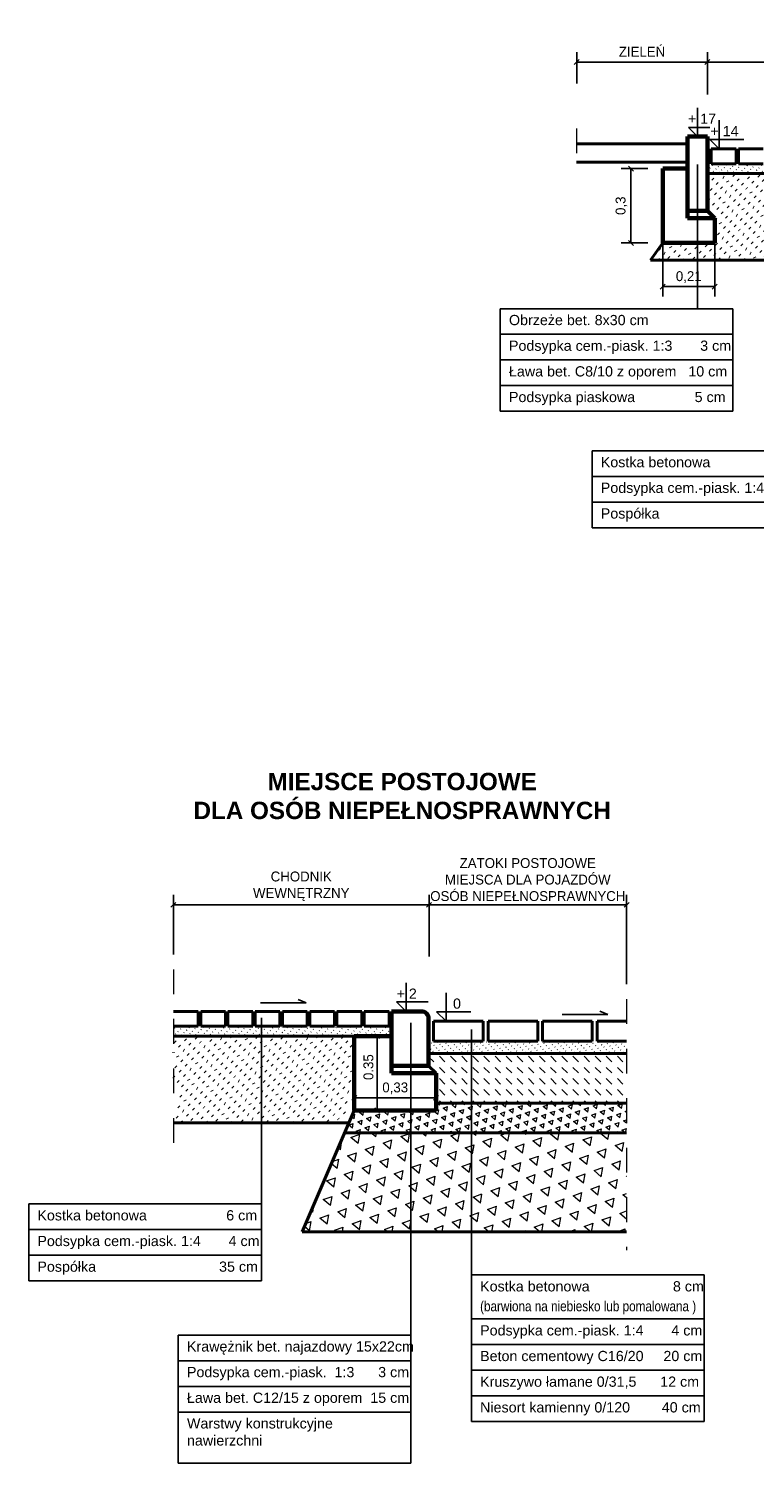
# Model space of a CAD drawing. Header units: millimetres. Extents: x 104.4 to 145.9, y 287.2 to 338.2.
# Tile 9 of 12: x 130.6 to 133.5, y 311.7 to 317.5. Entities that reach past the tile are written whole.
import ezdxf

# ---------------------------------------------------------------- set-up
doc = ezdxf.new("R2010")
doc.units = ezdxf.units.MM
doc.linetypes.add('DASHED2', pattern=[9.525, 6.35, -3.175])
doc.layers.get('0').update_dxf_attribs({"lineweight": 40})
for name, color, linetype, lineweight in [('beton', 5, 'Continuous', 60), ('kostka', 7, 'Continuous', 40), ('kostka mniejsza', 7, 'Continuous', 40), ('opis', 7, 'Continuous', 25), ('POSPÓŁKA', 1, 'Continuous', 40), ('wymiary', 5, 'Continuous', 15), ('wypełnienie', 3, 'Continuous', 13)]:
    doc.layers.add(name, color=color, linetype=linetype, lineweight=lineweight)
doc.dimstyles.new('Copy of ISO-25', dxfattribs={"dimtxt": 0.04, "dimasz": 0.02, "dimexe": 0.04, "dimexo": 0.06, "dimgap": 0.015, "dimtad": 1, "dimtxsty": 'Standard', "dimblk": 'OBLIQUE', "dimcen": 2.5, "dimadec": 0, "dimazin": 0, "dimtfac": 1, "dimtmove": 0, "dimatfit": 3, "dimfxl": 1, "dimarcsym": 0})

# ---------------------------------------------------------------- blocks, each defined once
blk = doc.blocks.new('_Oblique')
at = {"layer": 'beton', "color": 0, "lineweight": -2}
blk.add_line((-0.5, -0.5), (0.5, 0.5), dxfattribs=at)
blk = doc.blocks.new('*D547')
at = {"layer": 'Defpoints', "color": 0, "transparency": 16777216}
for p in [(134.3477, 317.3901), (133.3005, 317.1997), (134.3477, 317.2191)]:
    blk.add_point(p, dxfattribs=at)
at = {"layer": 'wymiary', "color": 0, "lineweight": -2, "transparency": 16777216}
for p, q in [((133.3005, 317.2597), (133.3005, 317.4301)), ((134.3477, 317.2791), (134.3477, 317.4301)), ((133.3005, 317.3901), (134.3477, 317.3901))]:
    blk.add_line(p, q, dxfattribs=at)
at = {"layer": 'wymiary', "color": 0, "lineweight": -2, "transparency": 16777216, "xscale": 0.02, "yscale": 0.02, "zscale": 0.02, "rotation": 180}
blk.add_blockref('_Oblique', (133.3005, 317.3901), dxfattribs=at)
at = {"layer": 'wymiary', "color": 0, "lineweight": -2, "transparency": 16777216, "xscale": 0.02, "yscale": 0.02, "zscale": 0.02}
blk.add_blockref('_Oblique', (134.3477, 317.3901), dxfattribs=at)
at = {"layer": 'wymiary', "color": 0, "transparency": 16777216, "insert": (133.8241, 317.4651), "char_height": 0.04, "attachment_point": 5}
blk.add_mtext('CHODNIK \\PWEWNĘTRZNY', dxfattribs=at)
blk = doc.blocks.new('*D548')
at = {"layer": 'Defpoints', "color": 0, "transparency": 16777216}
for p in [(133.3005, 317.3901), (132.7733, 317.2439), (133.3005, 317.1997)]:
    blk.add_point(p, dxfattribs=at)
at = {"layer": 'wymiary', "color": 0, "lineweight": -2, "transparency": 16777216}
for p, q in [((132.7733, 317.3039), (132.7733, 317.4301)), ((133.3005, 317.2597), (133.3005, 317.4301)), ((132.7733, 317.3901), (133.3005, 317.3901))]:
    blk.add_line(p, q, dxfattribs=at)
at = {"layer": 'wymiary', "color": 0, "lineweight": -2, "transparency": 16777216, "xscale": 0.02, "yscale": 0.02, "zscale": 0.02, "rotation": 180}
blk.add_blockref('_Oblique', (132.7733, 317.3901), dxfattribs=at)
at = {"layer": 'wymiary', "color": 0, "lineweight": -2, "transparency": 16777216, "xscale": 0.02, "yscale": 0.02, "zscale": 0.02}
blk.add_blockref('_Oblique', (133.3005, 317.3901), dxfattribs=at)
at = {"layer": 'wymiary', "color": 0, "transparency": 16777216, "insert": (133.0369, 317.4318), "char_height": 0.04, "attachment_point": 5}
blk.add_mtext('ZIELEŃ', dxfattribs=at)
blk = doc.blocks.new('*D549')
at = {"layer": 'Defpoints', "color": 0, "transparency": 16777216}
for p in [(133.1205, 316.7199), (133.3305, 316.7199), (133.3305, 316.4835)]:
    blk.add_point(p, dxfattribs=at)
at = {"layer": 'wymiary', "color": 0, "lineweight": -2, "transparency": 16777216}
for p, q in [((133.1205, 316.6599), (133.1205, 316.4435)), ((133.3305, 316.6599), (133.3305, 316.4435)), ((133.1205, 316.4835), (133.3305, 316.4835))]:
    blk.add_line(p, q, dxfattribs=at)
at = {"layer": 'wymiary', "color": 0, "lineweight": -2, "transparency": 16777216, "xscale": 0.02, "yscale": 0.02, "zscale": 0.02, "rotation": 180}
blk.add_blockref('_Oblique', (133.1205, 316.4835), dxfattribs=at)
at = {"layer": 'wymiary', "color": 0, "lineweight": -2, "transparency": 16777216, "xscale": 0.02, "yscale": 0.02, "zscale": 0.02}
blk.add_blockref('_Oblique', (133.3305, 316.4835), dxfattribs=at)
at = {"layer": 'wymiary', "color": 0, "transparency": 16777216, "insert": (133.2255, 316.5219), "char_height": 0.04, "attachment_point": 5}
blk.add_mtext('0,21', dxfattribs=at)
blk = doc.blocks.new('*D550')
at = {"layer": 'Defpoints', "color": 0, "transparency": 16777216}
for p in [(133.1205, 316.9599), (132.9922, 316.6599), (133.1205, 316.6599)]:
    blk.add_point(p, dxfattribs=at)
at = {"layer": 'wymiary', "color": 0, "lineweight": -2, "transparency": 16777216}
for p, q in [((133.0605, 316.9599), (132.9522, 316.9599)), ((132.9922, 316.9599), (132.9922, 316.6599)), ((133.0605, 316.6599), (132.9522, 316.6599))]:
    blk.add_line(p, q, dxfattribs=at)
at = {"layer": 'wymiary', "color": 0, "lineweight": -2, "transparency": 16777216, "xscale": 0.02, "yscale": 0.02, "zscale": 0.02}
for p, rotation in [((132.9922, 316.9599), 90), ((132.9922, 316.6599), 270)]:
    blk.add_blockref('_Oblique', p, dxfattribs=dict(at, rotation=rotation))
at = {"layer": 'wymiary', "color": 0, "transparency": 16777216, "insert": (132.9539, 316.8099), "char_height": 0.04, "attachment_point": 5, "rotation": 90}
blk.add_mtext('0,3', dxfattribs=at)
blk = doc.blocks.new('*D1151')
at = {"layer": 'Defpoints', "color": 0, "transparency": 16777216}
for p in [(131.8758, 313.2587), (132.2058, 313.2081), (132.2058, 313.1868)]:
    blk.add_point(p, dxfattribs=at)
at = {"layer": 'wymiary', "color": 0, "lineweight": -2, "transparency": 16777216}
for p, q in [((132.2058, 313.2468), (132.2058, 313.2481)), ((131.8758, 313.2081), (132.2058, 313.2081)), ((131.8758, 313.1987), (131.8758, 313.1681))]:
    blk.add_line(p, q, dxfattribs=at)
at = {"layer": 'wymiary', "color": 0, "lineweight": -2, "transparency": 16777216, "xscale": 0.02, "yscale": 0.02, "zscale": 0.02, "rotation": 180}
blk.add_blockref('_Oblique', (131.8758, 313.2081), dxfattribs=at)
at = {"layer": 'wymiary', "color": 0, "lineweight": -2, "transparency": 16777216, "xscale": 0.02, "yscale": 0.02, "zscale": 0.02}
blk.add_blockref('_Oblique', (132.2058, 313.2081), dxfattribs=at)
at = {"layer": 'wymiary', "color": 0, "transparency": 16777216, "insert": (132.0408, 313.2464), "char_height": 0.04, "attachment_point": 5}
blk.add_mtext('0,33', dxfattribs=at)
blk = doc.blocks.new('*D1152')
at = {"layer": 'Defpoints', "color": 0, "transparency": 16777216}
for p in [(131.8758, 313.4571), (131.8758, 313.1571), (131.9679, 313.1571)]:
    blk.add_point(p, dxfattribs=at)
at = {"layer": 'wymiary', "color": 0, "lineweight": -2, "transparency": 16777216}
for p, q in [((131.9358, 313.4571), (132.0079, 313.4571)), ((131.9679, 313.4571), (131.9679, 313.1571)), ((131.9358, 313.1571), (132.0079, 313.1571))]:
    blk.add_line(p, q, dxfattribs=at)
at = {"layer": 'wymiary', "color": 0, "lineweight": -2, "transparency": 16777216, "xscale": 0.02, "yscale": 0.02, "zscale": 0.02}
for p, rotation in [((131.9679, 313.4571), 90), ((131.9679, 313.1571), 270)]:
    blk.add_blockref('_Oblique', p, dxfattribs=dict(at, rotation=rotation))
at = {"layer": 'wymiary', "color": 0, "transparency": 16777216, "insert": (131.9329, 313.3321), "char_height": 0.04, "attachment_point": 5, "rotation": 90}
blk.add_mtext('0.35', dxfattribs=at)
blk = doc.blocks.new('*D1153')
at = {"layer": 'Defpoints', "color": 0, "transparency": 16777216}
for p in [(132.9744, 313.9874), (132.1773, 313.7187), (132.9744, 313.6065)]:
    blk.add_point(p, dxfattribs=at)
at = {"layer": 'wymiary', "color": 0, "lineweight": -2, "transparency": 16777216}
for p, q in [((132.1773, 313.7787), (132.1773, 314.0274)), ((132.9744, 313.6665), (132.9744, 314.0274)), ((132.1773, 313.9874), (132.9744, 313.9874))]:
    blk.add_line(p, q, dxfattribs=at)
at = {"layer": 'wymiary', "color": 0, "lineweight": -2, "transparency": 16777216, "xscale": 0.02, "yscale": 0.02, "zscale": 0.02, "rotation": 180}
blk.add_blockref('_Oblique', (132.1773, 313.9874), dxfattribs=at)
at = {"layer": 'wymiary', "color": 0, "lineweight": -2, "transparency": 16777216, "xscale": 0.02, "yscale": 0.02, "zscale": 0.02}
blk.add_blockref('_Oblique', (132.9744, 313.9874), dxfattribs=at)
at = {"layer": 'wymiary', "color": 0, "transparency": 16777216, "insert": (132.5759, 314.0891), "char_height": 0.04, "attachment_point": 5}
blk.add_mtext('ZATOKI POSTOJOWE\\PMIEJSCA DLA POJAZDÓW \\POSÓB NIEPEŁNOSPRAWNYCH ', dxfattribs=at)
blk = doc.blocks.new('*D1154')
at = {"layer": 'Defpoints', "color": 0, "transparency": 16777216}
for p in [(132.1773, 313.9874), (132.1773, 313.8164), (131.1458, 313.7265)]:
    blk.add_point(p, dxfattribs=at)
at = {"layer": 'wymiary', "color": 0, "lineweight": -2, "transparency": 16777216}
for p, q in [((131.1458, 313.7865), (131.1458, 314.0274)), ((132.1773, 313.8764), (132.1773, 314.0274)), ((131.1458, 313.9874), (132.1773, 313.9874))]:
    blk.add_line(p, q, dxfattribs=at)
at = {"layer": 'wymiary', "color": 0, "lineweight": -2, "transparency": 16777216, "xscale": 0.02, "yscale": 0.02, "zscale": 0.02, "rotation": 180}
blk.add_blockref('_Oblique', (131.1458, 313.9874), dxfattribs=at)
at = {"layer": 'wymiary', "color": 0, "lineweight": -2, "transparency": 16777216, "xscale": 0.02, "yscale": 0.02, "zscale": 0.02}
blk.add_blockref('_Oblique', (132.1773, 313.9874), dxfattribs=at)
at = {"layer": 'wymiary', "color": 0, "transparency": 16777216, "insert": (131.6616, 314.0624), "char_height": 0.04, "attachment_point": 5}
blk.add_mtext('CHODNIK \\PWEWNĘTRZNY', dxfattribs=at)

msp = doc.modelspace()

# ---------------------------------------------------------------- hatches: boundary and pattern name
at = {"layer": 'POSPÓŁKA'}
h = msp.add_hatch(dxfattribs=at)
h.set_pattern_fill('ACAD_ISO07W100', color=256, scale=0.007, angle=315, style=0)
h.set_pattern_definition([(315, (-0.660316, -9.673237), (0.0247487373, 0.0247487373), [0.0035, -0.021])])
h.paths.add_polyline_path([(133.2605, 316.6599), (133.1205, 316.6599), (133.0705, 316.5898), (133.2605, 316.5898)])
h.paths.add_polyline_path([(133.7744, 316.9398), (133.3005, 316.9398), (133.3005, 316.7899), (133.3305, 316.7599), (133.3305, 316.6599), (133.2605, 316.6599), (133.2605, 316.5898), (133.7744, 316.5898)])
h.paths.add_polyline_path([(134.0462, 316.9098), (134.1962, 316.9098), (134.1962, 316.9398), (133.7744, 316.9398), (133.7744, 316.5898), (134.0462, 316.5898)])
h = msp.add_hatch(dxfattribs=at)
h.set_pattern_fill('ACAD_ISO07W100', color=256, scale=0.007, angle=315, style=0)
h.set_pattern_definition([(315, (-2.830673, -13.155974), (0.0247487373, 0.0247487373), [0.0035, -0.021])])
h.paths.add_polyline_path([(131.8758, 313.4271), (131.8758, 313.4571), (131.6041, 313.4571), (131.6041, 313.1071), (131.8488, 313.1071)])
h.paths.add_polyline_path([(131.1458, 313.4571), (131.1458, 313.2914), (131.1602, 313.2771), (131.1602, 313.1771), (131.1458, 313.1771), (131.1458, 313.1071), (131.6041, 313.1071), (131.6041, 313.4571)])
at = {"layer": 'wypełnienie'}
h = msp.add_hatch(dxfattribs=at)
h.set_pattern_fill('ACAD_ISO07W100', color=256, scale=0.004, angle=315, style=0)
h.set_pattern_definition([(225, (263.13636, 20.43094), (-0.0141421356, 0.0141421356), [0.002, -0.012])])
h.paths.add_polyline_path([(133.3005, 316.9798), (134.1962, 316.9798), (134.1962, 316.9398), (133.3005, 316.9398)])
h = msp.add_hatch(dxfattribs=at)
h.set_pattern_fill('ACAD_ISO07W100', color=256, scale=0.004, angle=315, style=0)
h.set_pattern_definition([(225, (260.966004, 16.948203), (-0.0141421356, 0.0141421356), [0.002, -0.012])])
h.paths.add_polyline_path([(131.1458, 313.4971), (131.1458, 313.4571), (132.0258, 313.4571), (132.0258, 313.4971)])
h = msp.add_hatch(dxfattribs=at)
h.set_pattern_fill('ACAD_ISO07W100', color=256, scale=0.004, angle=315, style=0)
h.set_pattern_definition([(315, (6.236868, 16.41733), (0.0141421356, 0.0141421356), [0.002, -0.012])])
h.paths.add_polyline_path([(132.9744, 313.4371), (132.3484, 313.4371), (132.3484, 313.3871), (132.9744, 313.3871)])
h.paths.add_polyline_path([(132.3484, 313.4371), (132.1773, 313.4371), (132.1773, 313.3871), (132.3484, 313.3871)])
h = msp.add_hatch(dxfattribs=at)
h.set_pattern_fill('DASH', color=256, scale=0.01, angle=315, style=0)
h.set_pattern_definition([(315, (-2.170356, -3.402737), (0.0449012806, -1e-17), [0.03175, -0.03175])])
h.paths.add_polyline_path([(132.9744, 313.3871), (132.3484, 313.3871), (132.3484, 313.1871), (132.9744, 313.1871)])
h.paths.add_polyline_path([(132.3484, 313.3871), (132.1758, 313.3871), (132.1758, 313.3371), (132.2058, 313.3071), (132.2058, 313.1871), (132.3484, 313.1871)])
h = msp.add_hatch(dxfattribs=at)
h.set_pattern_fill('TRIANG', color=256, scale=0.004, angle=20, style=0)
h.set_pattern_definition([(80, (-2.170356, -3.402737), (-0.0291862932, 0.024490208), [0.01905, -0.01905]), (140, (-2.170356, -3.402737), (-0.0358022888, -0.0130309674), [0.01905, -0.01905]), (20, (-2.18495, -3.390492), (0.0066159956, 0.0375211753), [0.01905, -0.01905])])
h.paths.add_polyline_path([(132.9744, 313.1871), (132.3484, 313.1871), (132.3484, 313.0671), (132.9744, 313.0671)])
h.paths.add_polyline_path([(132.3484, 313.1871), (132.2058, 313.1871), (132.2058, 313.1571), (132.1044, 313.1571), (132.1044, 313.0671), (132.3484, 313.0671)])
h.paths.add_polyline_path([(132.1044, 313.1571), (131.8758, 313.1571), (131.8371, 313.0671), (132.1044, 313.0671)])
h = msp.add_hatch(dxfattribs=at)
h.set_pattern_fill('TRIANG', color=256, scale=0.008, angle=20, style=0)
h.set_pattern_definition([(80, (-2.170356, -3.40274), (-0.058372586, 0.048980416), [0.0381, -0.0381]), (140, (-2.170356, -3.40274), (-0.071604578, -0.026061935), [0.0381, -0.0381]), (20, (-2.19954, -3.37825), (0.013231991, 0.075042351), [0.0381, -0.0381])])
h.paths.add_polyline_path([(132.1044, 313.0671), (131.8371, 313.0671), (131.6648, 312.6671), (132.1044, 312.6671)])
h.paths.add_polyline_path([(132.3484, 313.0671), (132.1044, 313.0671), (132.1044, 312.6671), (132.3484, 312.6671)])
h.paths.add_polyline_path([(132.9744, 313.0671), (132.3484, 313.0671), (132.3484, 312.6671), (132.9744, 312.6671)])

# ---------------------------------------------------------------- linework, layer by layer
at = {"linetype": 'DASHED2', "lineweight": 20, "ltscale": 0.01}
for p, q in [((132.7718, 317.1218), (132.7718, 316.9238)), ((131.1458, 313.7265), (131.1458, 312.9547)), ((132.9744, 313.6065), (132.9744, 312.5931))]:
    msp.add_line(p, q, dxfattribs=at)
for p, q in [((133.2217, 317.0594), (132.7718, 317.0594)), ((133.2217, 316.9854), (132.7718, 316.9854)), ((133.3005, 316.9398), (134.1962, 316.9398)), ((133.0705, 316.5898), (133.1205, 316.6599)), ((133.0705, 316.5898), (134.0462, 316.5898)), ((131.1458, 313.4571), (131.8758, 313.4571)), ((132.9744, 313.3871), (132.1758, 313.3871)), ((132.1758, 313.3371), (132.2058, 313.3071)), ((131.8758, 313.1571), (131.6648, 312.6671)), ((132.9744, 313.1871), (132.2058, 313.1871)), ((131.1458, 313.1071), (131.8543, 313.1071)), ((131.8371, 313.0671), (132.9744, 313.0671)), ((131.6648, 312.6671), (132.9744, 312.6671))]:
    msp.add_line(p, q)
at = {"layer": 'beton'}
for p, q in [((133.2205, 316.7899), (133.2205, 317.0899)), ((133.2205, 317.0899), (133.3005, 317.0899)), ((133.3005, 317.0899), (133.3005, 316.7899)), ((133.1205, 316.6599), (133.1205, 316.9599)), ((133.1205, 316.9599), (133.2205, 316.9599)), ((133.3005, 316.7899), (133.2205, 316.7899)), ((133.2205, 316.7899), (133.2205, 316.7599)), ((133.3005, 316.7899), (133.3305, 316.7599)), ((133.3305, 316.7599), (133.2205, 316.7599)), ((133.3305, 316.7599), (133.3305, 316.6599)), ((133.3305, 316.6599), (133.1205, 316.6599)), ((132.0258, 313.5571), (132.1458, 313.5571)), ((132.0258, 313.3371), (132.0258, 313.5571)), ((132.1758, 313.5271), (132.1758, 313.3371)), ((131.8758, 313.1571), (131.8758, 313.4571)), ((131.8758, 313.4571), (132.0258, 313.4571)), ((132.1758, 313.3371), (132.0258, 313.3371)), ((132.0258, 313.3071), (132.0258, 313.3371)), ((132.2058, 313.3071), (132.0258, 313.3071)), ((132.2058, 313.3071), (132.2058, 313.1571)), ((132.2058, 313.1571), (131.8758, 313.1571))]:
    msp.add_line(p, q, dxfattribs=at)
msp.add_arc((132.1458, 313.5271), 0.03, 0, 90, dxfattribs=at)
at = {"layer": 'kostka'}
for p, q in [((132.1958, 313.5171), (132.1958, 313.4371)), ((132.3958, 313.5171), (132.1958, 313.5171)), ((132.3958, 313.4371), (132.3958, 313.5171)), ((132.6158, 313.5171), (132.4158, 313.5171)), ((132.4158, 313.5171), (132.4158, 313.4371)), ((132.6158, 313.4371), (132.6158, 313.5171)), ((132.8358, 313.5171), (132.6358, 313.5171)), ((132.6358, 313.5171), (132.6358, 313.4371)), ((132.8358, 313.4371), (132.8358, 313.5171)), ((132.8558, 313.5171), (132.8558, 313.4371)), ((132.9744, 313.5171), (132.8558, 313.5171)), ((132.1958, 313.4371), (132.3958, 313.4371)), ((132.4158, 313.4371), (132.6158, 313.4371)), ((132.6358, 313.4371), (132.8358, 313.4371)), ((132.8558, 313.4371), (132.9744, 313.4371))]:
    msp.add_line(p, q, dxfattribs=at)
at = {"layer": 'kostka mniejsza'}
for p, q in [((133.3162, 317.0398), (133.4162, 317.0398)), ((133.3162, 316.9798), (133.3162, 317.0398)), ((133.4162, 317.0398), (133.4162, 316.9798)), ((133.4262, 316.9798), (133.4262, 317.0398)), ((133.4262, 317.0398), (133.5262, 317.0398)), ((133.4162, 316.9798), (133.3162, 316.9798)), ((133.5262, 316.9798), (133.4262, 316.9798)), ((131.1458, 313.5571), (131.2458, 313.5571)), ((131.2458, 313.5571), (131.2458, 313.4971)), ((131.2558, 313.4971), (131.2558, 313.5571)), ((131.2558, 313.5571), (131.3558, 313.5571)), ((131.3558, 313.5571), (131.3558, 313.4971)), ((131.3658, 313.4971), (131.3658, 313.5571)), ((131.3658, 313.5571), (131.4658, 313.5571)), ((131.4658, 313.5571), (131.4658, 313.4971)), ((131.4758, 313.5571), (131.5758, 313.5571)), ((131.4758, 313.4971), (131.4758, 313.5571)), ((131.5758, 313.5571), (131.5758, 313.4971)), ((131.5858, 313.4971), (131.5858, 313.5571)), ((131.5858, 313.5571), (131.6858, 313.5571)), ((131.6858, 313.5571), (131.6858, 313.4971)), ((131.6958, 313.5571), (131.7958, 313.5571)), ((131.6958, 313.4971), (131.6958, 313.5571)), ((131.7958, 313.5571), (131.7958, 313.4971)), ((131.8058, 313.5571), (131.9058, 313.5571)), ((131.8058, 313.4971), (131.8058, 313.5571)), ((131.9058, 313.5571), (131.9058, 313.4971)), ((131.9158, 313.4971), (131.9158, 313.5571)), ((131.9158, 313.5571), (132.0158, 313.5571)), ((132.0158, 313.5571), (132.0158, 313.4971)), ((131.2458, 313.4971), (131.1458, 313.4971)), ((131.3558, 313.4971), (131.2558, 313.4971)), ((131.4658, 313.4971), (131.3658, 313.4971)), ((131.5758, 313.4971), (131.4758, 313.4971)), ((131.6858, 313.4971), (131.5858, 313.4971)), ((131.7958, 313.4971), (131.6958, 313.4971)), ((131.9058, 313.4971), (131.8058, 313.4971)), ((132.0158, 313.4971), (131.9158, 313.4971))]:
    msp.add_line(p, q, dxfattribs=at)
at = {"layer": 'opis'}
for p, q in [((133.2605, 317.0899), (133.2605, 317.2051)), ((133.3482, 317.0398), (133.3482, 317.155)), ((133.2246, 317.1258), (133.3105, 317.1258)), ((133.2605, 317.0899), (133.2246, 317.1258)), ((133.3101, 317.0779), (133.4479, 317.0779)), ((133.3482, 317.0398), (133.3101, 317.0779)), ((133.2605, 316.3943), (133.2605, 316.9769)), ((133.404, 316.3943), (132.465, 316.3943)), ((132.465, 315.9801), (132.465, 316.3943)), ((133.404, 315.9801), (133.404, 316.3943)), ((133.404, 316.2908), (132.465, 316.2908)), ((133.404, 316.1872), (132.465, 316.1872)), ((133.404, 316.0836), (132.465, 316.0836)), ((133.404, 315.9801), (132.465, 315.9801)), ((133.7744, 315.8206), (132.8354, 315.8206)), ((132.8354, 315.5099), (132.8354, 315.8206)), ((133.7744, 315.717), (132.8354, 315.717)), ((133.7744, 315.6135), (132.8354, 315.6135)), ((133.7744, 315.6135), (132.8354, 315.6135)), ((133.7744, 315.5099), (132.8354, 315.5099)), ((132.0846, 313.5571), (132.0846, 313.6723)), ((131.6812, 313.5921), (131.6486, 313.6046)), ((132.0465, 313.5951), (132.1744, 313.5951)), ((132.0846, 313.5571), (132.0465, 313.5951)), ((132.2458, 313.5171), (132.2458, 313.6323)), ((131.6812, 313.5921), (131.4973, 313.5921)), ((132.2077, 313.5551), (132.3455, 313.5551)), ((132.2458, 313.5171), (132.2077, 313.5551)), ((132.7146, 313.5443), (132.8985, 313.5443)), ((132.8985, 313.5443), (132.866, 313.5577)), ((131.5006, 312.7796), (131.5006, 313.5308)), ((132.1044, 313.5111), (132.1044, 312.2503)), ((132.3484, 312.4929), (132.3484, 313.4845)), ((131.5006, 312.7796), (130.5616, 312.7796)), ((130.5616, 312.4689), (130.5616, 312.7796)), ((131.5006, 312.4689), (131.5006, 312.7796)), ((131.5006, 312.6761), (130.5616, 312.6761)), ((131.5006, 312.5725), (130.5616, 312.5725)), ((131.5006, 312.5725), (130.5616, 312.5725)), ((133.2874, 312.4929), (132.3484, 312.4929)), ((132.3484, 311.9009), (132.3484, 312.4929)), ((133.2874, 311.9009), (133.2874, 312.4929)), ((131.5006, 312.4689), (130.5616, 312.4689)), ((133.2874, 312.3152), (132.3484, 312.3152)), ((132.1044, 312.2503), (131.1653, 312.2503)), ((131.1653, 311.7325), (131.1653, 312.2503)), ((132.1044, 311.7325), (132.1044, 312.2503)), ((133.2874, 312.2116), (132.3484, 312.2116)), ((132.1044, 312.1468), (131.1653, 312.1468)), ((133.2874, 312.1081), (132.3484, 312.1081)), ((132.1044, 312.0432), (131.1653, 312.0432)), ((133.2874, 312.0045), (132.3484, 312.0045)), ((132.1044, 311.9396), (131.1653, 311.9396)), ((133.2874, 311.9009), (132.3484, 311.9009)), ((133.2874, 311.9009), (132.3484, 311.9009)), ((132.1044, 311.7325), (131.1653, 311.7325)), ((132.1044, 311.7325), (131.1653, 311.7325))]:
    msp.add_line(p, q, dxfattribs=at)

# ---------------------------------------------------------------- texts
for s, insert, char_height, width, attachment_point in [('{\\fArial|b0|i0|c238|p34;+ 17}', (133.2221, 317.1821), 0.04125, 0.289, 1), ('{\\fArial|b0|i0|c238|p34;+ 14}', (133.3129, 317.132), 0.04125, 0.288974, 1), ('{\\fArial|b0|i0|c238|p34;Obrzeże bet. 8x30 cm }', (132.4999, 316.3691), 0.04125, 0.9041, 1), ('{\\fArial|b0|i0|c238|p34;Podsypka cem.-piask. 1:3       3 cm}', (132.4999, 316.2655), 0.04125, 0.9041, 1), ('{\\fArial|b0|i0|c238|p34;Ława bet. C8/10 z oporem   10 cm}', (132.4999, 316.1619), 0.04125, 0.9041, 1), ('{\\fArial|b0|i0|c238|p34;Podsypka piaskowa               5 cm }', (132.4999, 316.0584), 0.04125, 0.904064, 1), ('{\\fArial|b0|i0|c238|p34;Kostka betonowa                    6 cm }', (132.8704, 315.7953), 0.04125, 0.9041, 1), ('{\\fArial|b0|i0|c238|p34;Podsypka cem.-piask. 1:4       4 cm}', (132.8704, 315.6918), 0.04125, 0.9041, 1), ('{\\fArial|b0|i0|c238|p34;Pospółka                               35 cm }', (132.8704, 315.5882), 0.04125, 0.904064, 1), ('{\\fArial|b1|i0|c238|p34;MIEJSCE POSTOJOWE \\PDLA OSÓB NIEPEŁNOSPRAWNYCH }', (132.0689, 314.3326), 0.07, 2.265321, 8), ('{\\fArial|b0|i0|c238|p34;+ 2}', (132.0462, 313.6493), 0.04125, 0.288974, 1), ('{\\fArial|b0|i0|c238|p34;Kostka betonowa                    6 cm }', (130.5966, 312.7544), 0.04125, 0.9041, 1), ('{\\fArial|b0|i0|c238|p34;Podsypka cem.-piask. 1:4       4 cm}', (130.5966, 312.6508), 0.04125, 0.9041, 1), ('{\\fArial|b0|i0|c238|p34;Pospółka                               35 cm }', (130.5966, 312.5472), 0.04125, 0.904064, 1), ('{\\fArial|b0|i0|c238|p34;Kostka betonowa                     8 cm }', (132.3834, 312.4677), 0.04125, 0.9041, 1), ('{\\fArial Narrow|b0|i0|c238|p34;(barwiona na niebiesko lub pomalowana )}', (132.3834, 312.3875), 0.04125, 0.9041, 1), ('{\\fArial|b0|i0|c238|p34;Podsypka cem.-piask. 1:4       4 cm}', (132.3834, 312.2899), 0.04125, 0.9041, 1), ('{\\fArial|b0|i0|c238|p34;Krawężnik bet. najazdowy 15x22cm }', (131.2003, 312.2251), 0.04125, 0.941277, 1), ('{\\fArial|b0|i0|c238|p34;Beton cementowy C16/20     20 cm}', (132.3834, 312.1864), 0.04125, 0.9041, 1), ('{\\fArial|b0|i0|c238|p34;Podsypka cem.-piask.  1:3      3 cm}', (131.2003, 312.1215), 0.04125, 0.9041, 1), ('{\\fArial|b0|i0|c238|p34;Kruszywo łamane 0/31,5      12 cm}', (132.3834, 312.0828), 0.04125, 0.904064, 1), ('{\\fArial|b0|i0|c238|p34;Ława bet. C12/15 z oporem  15 cm}', (131.2003, 312.0179), 0.04125, 0.9041, 1), ('{\\fArial|b0|i0|c238|p34;Niesort kamienny 0/120        40 cm }', (132.3834, 311.9792), 0.04125, 1.020997, 1), ('{\\fArial|b0|i0|c238|p34;Warstwy konstrukcyjne \\Pnawierzchni }', (131.2003, 311.9144), 0.04125, 0.904064, 1)]:
    msp.add_mtext(s, dxfattribs=dict(at, insert=insert, char_height=char_height, width=width, attachment_point=attachment_point))
at = {"layer": 'opis', "extrusion": (0, 0, -1), "insert": (132.3061, 313.6093), "char_height": 0.04125, "width": 0.1614, "attachment_point": 1, "text_direction": (-1, 0, 0)}
msp.add_mtext('{\\fArial|b0|i0|c238|p34;0}', dxfattribs=at)

# ---------------------------------------------------------------- dimensions: what is measured, and where the dimension line sits
at = {"layer": 'wymiary'}
for base, p1, p2, text, picture, middle in [((134.3477, 317.3901), (133.3005, 317.1997), (134.3477, 317.2191), 'CHODNIK \\PWEWNĘTRZNY', '*D547', (133.8241, 317.4651)), ((133.3005, 317.3901), (132.7733, 317.2439), (133.3005, 317.1997), 'ZIELEŃ', '*D548', (133.0369, 317.4318)), ((132.1773, 313.9874), (131.1458, 313.7265), (132.1773, 313.8164), 'CHODNIK \\PWEWNĘTRZNY', '*D1154', (131.6616, 314.0624))]:
    dim = msp.add_linear_dim(base=base, p1=p1, p2=p2, text=text, dimstyle='Copy of ISO-25', dxfattribs=at)
    dim.commit()
    dim.dimension.update_dxf_attribs({"geometry": picture, "text_midpoint": middle})
dim = msp.add_linear_dim(base=(132.9922, 316.6599), p1=(133.1205, 316.9599), p2=(133.1205, 316.6599), angle=90, dimstyle='Copy of ISO-25', dxfattribs=at)
dim.commit()
dim.dimension.update_dxf_attribs({"geometry": '*D550', "text_midpoint": (132.9539, 316.8099)})
for base, p1, p2, picture, middle in [((133.3305, 316.4835), (133.1205, 316.7199), (133.3305, 316.7199), '*D549', (133.2255, 316.5219)), ((132.2058, 313.2081), (131.8758, 313.2587), (132.2058, 313.1868), '*D1151', (132.0408, 313.2464))]:
    dim = msp.add_linear_dim(base=base, p1=p1, p2=p2, dimstyle='Copy of ISO-25', dxfattribs=at)
    dim.commit()
    dim.dimension.update_dxf_attribs({"geometry": picture, "text_midpoint": middle})
dim = msp.add_linear_dim(base=(132.9744, 313.9874), p1=(132.1773, 313.7187), p2=(132.9744, 313.6065), text='ZATOKI POSTOJOWE\\PMIEJSCA DLA POJAZDÓW \\POSÓB NIEPEŁNOSPRAWNYCH ', dimstyle='Copy of ISO-25', dxfattribs=at)
dim.commit()
dim.dimension.update_dxf_attribs({"geometry": '*D1153', "text_midpoint": (132.5759, 313.9874), "dimtype": 160})
dim = msp.add_linear_dim(base=(131.9679, 313.1571), p1=(131.8758, 313.4571), p2=(131.8758, 313.1571), angle=90, text='0.35', dimstyle='Copy of ISO-25', dxfattribs=at)
dim.commit()
dim.dimension.update_dxf_attribs({"geometry": '*D1152', "text_midpoint": (131.9679, 313.3321), "dimtype": 160})

doc.saveas('drawing.dxf')
